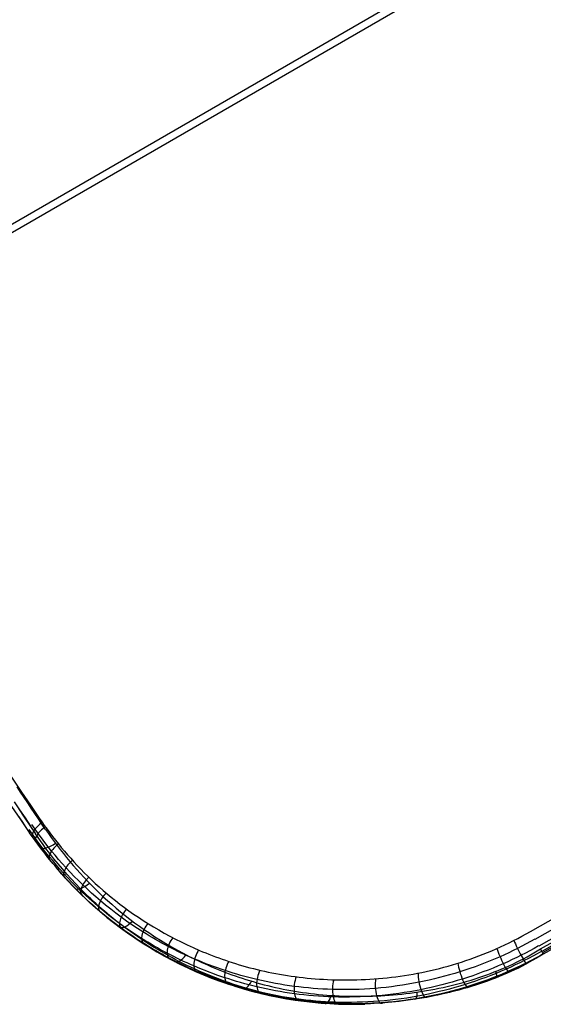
# Model space of a CAD drawing. Extents: x 8195 to 9024, y -2232 to -1505.
# Tile 2 of 42: x 8231 to 8265, y -2229 to -2166. Entities that reach past the tile are written whole.
import ezdxf

# ---------------------------------------------------------------- set-up
doc = ezdxf.new("R2010")
doc.units = 0
doc.layers.add('1', color=7, linetype='CONTINUOUS')

msp = doc.modelspace()

# ---------------------------------------------------------------- linework, layer by layer
at = {"layer": '1', "color": 7}
for p, q in [((8214.847, -2188.915, 64.131), (8467.073, -2043.292, 64.131)), ((8214.613, -2188.506, 55.143), (8462.507, -2045.384, 55.143)), ((8231.915, -2218.248, 47.463), (8231.915, -2218.248, 55.151)), ((8264.922, -2226.038, 32.459), (8264.922, -2226.039, 41.661))]:
    msp.add_line(p, q, dxfattribs=at)
at = {"layer": '1', "color": 7, "extrusion": (-0.505447, 0.749085, 0.428247)}
msp.add_lwpolyline([(-5584.084, 2801.161), (-5584.026, 2801.166), (-5583.969, 2801.172), (-5583.942, 2801.176), (-5583.915, 2801.18), (-5583.888, 2801.185), (-5583.862, 2801.19), (-5583.836, 2801.195), (-5583.81, 2801.201), (-5583.785, 2801.208), (-5583.761, 2801.215), (-5583.737, 2801.222), (-5583.713, 2801.23), (-5583.689, 2801.238), (-5583.666, 2801.246), (-5583.644, 2801.255), (-5583.622, 2801.265), (-5583.6, 2801.275), (-5583.579, 2801.285), (-5583.558, 2801.296), (-5583.537, 2801.307), (-5583.517, 2801.318), (-5583.498, 2801.33), (-5583.479, 2801.343), (-5583.46, 2801.355), (-5583.441, 2801.369), (-5583.423, 2801.382), (-5583.406, 2801.397), (-5583.389, 2801.411), (-5583.372, 2801.426), (-5583.356, 2801.442), (-5583.34, 2801.457), (-5583.324, 2801.474), (-5583.309, 2801.49), (-5583.295, 2801.507), (-5583.28, 2801.525), (-5583.267, 2801.543), (-5583.253, 2801.561), (-5583.24, 2801.58), (-5583.228, 2801.599), (-5583.216, 2801.619), (-5583.204, 2801.639), (-5583.192, 2801.66), (-5583.182, 2801.681), (-5583.171, 2801.702), (-5583.161, 2801.724), (-5583.151, 2801.746), (-5583.142, 2801.769), (-5583.133, 2801.792), (-5583.125, 2801.816), (-5583.117, 2801.839), (-5583.109, 2801.864), (-5583.102, 2801.889), (-5583.095, 2801.914), (-5583.089, 2801.94), (-5583.083, 2801.966), (-5583.078, 2801.992), (-5583.073, 2802.019), (-5583.068, 2802.047), (-5583.06, 2802.103), (-5583.054, 2802.16)], dxfattribs=at)
at = {"layer": '1', "color": 7, "extrusion": (-0.513213, 0.760592, 0.397633)}
msp.add_lwpolyline([(-5583.051, 2612.624), (-5583.057, 2612.679), (-5583.064, 2612.732), (-5583.073, 2612.784), (-5583.078, 2612.81), (-5583.084, 2612.835), (-5583.089, 2612.86), (-5583.096, 2612.884), (-5583.102, 2612.908), (-5583.109, 2612.931), (-5583.117, 2612.955), (-5583.125, 2612.977), (-5583.133, 2613), (-5583.142, 2613.022), (-5583.151, 2613.043), (-5583.16, 2613.065), (-5583.17, 2613.085), (-5583.18, 2613.106), (-5583.191, 2613.126), (-5583.202, 2613.146), (-5583.213, 2613.165), (-5583.225, 2613.184), (-5583.237, 2613.202), (-5583.25, 2613.22), (-5583.263, 2613.238), (-5583.276, 2613.255), (-5583.29, 2613.272), (-5583.304, 2613.289), (-5583.319, 2613.305), (-5583.334, 2613.321), (-5583.349, 2613.336), (-5583.365, 2613.351), (-5583.381, 2613.366), (-5583.398, 2613.38), (-5583.415, 2613.394), (-5583.432, 2613.408), (-5583.45, 2613.421), (-5583.468, 2613.434), (-5583.487, 2613.446), (-5583.506, 2613.458), (-5583.525, 2613.469), (-5583.545, 2613.481), (-5583.565, 2613.491), (-5583.585, 2613.502), (-5583.606, 2613.512), (-5583.628, 2613.521), (-5583.649, 2613.531), (-5583.672, 2613.54), (-5583.694, 2613.548), (-5583.717, 2613.556), (-5583.74, 2613.564), (-5583.764, 2613.571), (-5583.788, 2613.578), (-5583.813, 2613.585), (-5583.838, 2613.591), (-5583.863, 2613.597), (-5583.915, 2613.607), (-5583.968, 2613.616), (-5584.023, 2613.623)], dxfattribs=at)
at = {"layer": '1', "color": 7, "extrusion": (0.871183, 0.490849, -0.01032)}
msp.add_lwpolyline([(-5996.436, 95.494), (-5996.405, 95.402), (-5996.372, 95.314), (-5996.338, 95.23), (-5996.32, 95.19), (-5996.302, 95.151), (-5996.284, 95.114), (-5996.265, 95.077), (-5996.247, 95.041), (-5996.227, 95.007), (-5996.208, 94.974), (-5996.188, 94.941), (-5996.168, 94.91), (-5996.147, 94.88), (-5996.126, 94.851), (-5996.105, 94.824), (-5996.083, 94.797), (-5996.061, 94.772), (-5996.039, 94.747), (-5996.016, 94.724), (-5995.993, 94.702), (-5995.97, 94.681), (-5995.947, 94.661), (-5995.935, 94.651), (-5995.923, 94.642), (-5995.911, 94.633), (-5995.898, 94.624), (-5995.886, 94.616), (-5995.874, 94.608), (-5995.861, 94.6), (-5995.849, 94.592), (-5995.836, 94.585), (-5995.823, 94.578), (-5995.811, 94.571), (-5995.798, 94.565), (-5995.785, 94.559), (-5995.772, 94.553), (-5995.759, 94.547), (-5995.746, 94.542), (-5995.732, 94.537), (-5995.719, 94.532), (-5995.705, 94.527), (-5995.692, 94.523), (-5995.678, 94.519), (-5995.665, 94.516), (-5995.651, 94.512), (-5995.637, 94.509), (-5995.623, 94.506), (-5995.609, 94.504), (-5995.595, 94.501), (-5995.581, 94.499), (-5995.566, 94.498), (-5995.552, 94.496), (-5995.537, 94.495), (-5995.523, 94.494), (-5995.508, 94.494), (-5995.494, 94.493), (-5995.479, 94.493), (-5995.464, 94.493), (-5995.449, 94.494), (-5995.434, 94.495), (-5995.419, 94.496), (-5995.403, 94.497), (-5995.373, 94.501), (-5995.342, 94.505), (-5995.31, 94.511), (-5995.279, 94.518), (-5995.247, 94.526), (-5995.214, 94.535), (-5995.182, 94.546), (-5995.149, 94.557), (-5995.115, 94.569), (-5995.081, 94.583), (-5995.047, 94.598), (-5995.013, 94.614), (-5994.978, 94.63), (-5994.943, 94.649), (-5994.908, 94.668), (-5994.872, 94.688), (-5994.836, 94.709), (-5994.799, 94.732), (-5994.763, 94.756)], dxfattribs=at)
at = {"layer": '1', "color": 7}
for points in [[(8232.943, -2218.034, 56.068), (8232.714, -2217.694, 56.245), (8232.485, -2217.354, 56.419), (8232.257, -2217.013, 56.592), (8232.028, -2216.671, 56.762), (8231.799, -2216.329, 56.931), (8231.57, -2215.985, 57.098), (8231.341, -2215.641, 57.263), (8231.112, -2215.296, 57.427)], [(8231.994, -2217.824, 46.814), (8231.645, -2217.305, 47.108), (8231.294, -2216.784, 47.397), (8230.943, -2216.261, 47.682)], [(8232.315, -2218.317, 55.8), (8231.953, -2217.781, 56.077), (8231.591, -2217.242, 56.35), (8231.228, -2216.702, 56.618)], [(8231.232, -2217.233, 48.031), (8231.46, -2217.572, 47.844), (8231.687, -2217.911, 47.654), (8231.915, -2218.248, 47.463)], [(8232.529, -2217.317, 46.56), (8232.695, -2217.551, 46.422), (8232.865, -2217.786, 46.283), (8233.038, -2218.021, 46.142), (8233.214, -2218.256, 45.998), (8233.394, -2218.49, 45.853), (8233.578, -2218.725, 45.705), (8233.765, -2218.96, 45.556), (8233.957, -2219.194, 45.404), (8234.153, -2219.428, 45.25), (8234.354, -2219.661, 45.093), (8234.559, -2219.894, 44.935), (8234.768, -2220.126, 44.773), (8234.983, -2220.358, 44.61), (8235.203, -2220.588, 44.444), (8235.428, -2220.818, 44.275), (8235.659, -2221.047, 44.103), (8235.895, -2221.274, 43.929), (8236.137, -2221.501, 43.753), (8236.384, -2221.726, 43.573), (8236.638, -2221.949, 43.391), (8236.898, -2222.172, 43.206), (8237.165, -2222.392, 43.018), (8237.438, -2222.611, 42.827), (8237.718, -2222.829, 42.633), (8238.005, -2223.044, 42.435), (8238.298, -2223.258, 42.235), (8238.599, -2223.469, 42.032), (8238.908, -2223.679, 41.825), (8239.224, -2223.886, 41.615), (8239.548, -2224.091, 41.402), (8239.879, -2224.294, 41.186), (8240.219, -2224.494, 40.966), (8240.567, -2224.691, 40.742), (8240.923, -2224.886, 40.515), (8241.287, -2225.077, 40.286), (8241.66, -2225.265, 40.053), (8242.04, -2225.448, 39.818), (8242.429, -2225.627, 39.58), (8242.827, -2225.802, 39.34), (8243.028, -2225.887, 39.22), (8243.232, -2225.971, 39.098), (8243.438, -2226.053, 38.977), (8243.645, -2226.134, 38.855), (8243.855, -2226.213, 38.732), (8244.067, -2226.291, 38.609), (8244.281, -2226.368, 38.486), (8244.497, -2226.442, 38.362), (8244.715, -2226.515, 38.239), (8244.935, -2226.587, 38.115), (8245.157, -2226.656, 37.99), (8245.382, -2226.724, 37.866), (8245.608, -2226.789, 37.741), (8245.836, -2226.853, 37.616), (8246.066, -2226.915, 37.491), (8246.299, -2226.975, 37.366), (8246.533, -2227.033, 37.24), (8246.77, -2227.088, 37.115), (8247.008, -2227.142, 36.99), (8247.249, -2227.193, 36.864), (8247.491, -2227.242, 36.739), (8247.736, -2227.289, 36.614), (8247.982, -2227.333, 36.489), (8248.23, -2227.375, 36.364), (8248.48, -2227.415, 36.24), (8248.731, -2227.452, 36.116), (8248.984, -2227.487, 35.992), (8249.239, -2227.52, 35.869), (8249.495, -2227.55, 35.747), (8249.753, -2227.577, 35.625), (8250.013, -2227.602, 35.504), (8250.274, -2227.624, 35.384), (8250.536, -2227.643, 35.265), (8250.799, -2227.66, 35.146), (8251.064, -2227.674, 35.028), (8251.33, -2227.685, 34.912), (8251.597, -2227.693, 34.796), (8251.866, -2227.699, 34.682), (8252.135, -2227.701, 34.569), (8252.406, -2227.701, 34.457), (8252.677, -2227.698, 34.346), (8252.95, -2227.692, 34.237), (8253.223, -2227.682, 34.129), (8253.498, -2227.67, 34.023), (8253.773, -2227.655, 33.918), (8254.049, -2227.636, 33.815), (8254.325, -2227.615, 33.714), (8254.602, -2227.59, 33.615), (8254.88, -2227.562, 33.517), (8255.159, -2227.53, 33.421), (8255.438, -2227.496, 33.327), (8255.717, -2227.458, 33.235), (8255.997, -2227.416, 33.145), (8256.278, -2227.371, 33.058), (8256.558, -2227.323, 32.972), (8256.839, -2227.271, 32.889), (8257.12, -2227.216, 32.808), (8257.402, -2227.157, 32.73), (8257.683, -2227.095, 32.654), (8257.965, -2227.028, 32.58), (8258.247, -2226.959, 32.509), (8258.529, -2226.885, 32.441), (8258.81, -2226.808, 32.375), (8259.092, -2226.727, 32.312), (8259.373, -2226.642, 32.252), (8259.655, -2226.554, 32.195), (8259.936, -2226.461, 32.14), (8260.217, -2226.365, 32.089), (8260.497, -2226.264, 32.041), (8260.777, -2226.16, 31.996), (8261.057, -2226.052, 31.954), (8261.336, -2225.939, 31.915), (8261.615, -2225.823, 31.88), (8261.893, -2225.702, 31.848), (8262.171, -2225.577, 31.819), (8262.448, -2225.448, 31.794), (8262.724, -2225.315, 31.773), (8263, -2225.177, 31.755), (8263.275, -2225.036, 31.741), (8263.549, -2224.889, 31.73), (8263.822, -2224.739, 31.724), (8264.094, -2224.584, 31.721)], [(8264.62, -2225.522, 31.545), (8264.342, -2225.677, 31.55), (8264.063, -2225.828, 31.558), (8263.781, -2225.976, 31.57), (8263.498, -2226.12, 31.586), (8263.213, -2226.26, 31.605), (8262.927, -2226.397, 31.628), (8262.64, -2226.53, 31.654), (8262.351, -2226.659, 31.684), (8262.026, -2226.8, 31.722), (8261.701, -2226.935, 31.765), (8261.374, -2227.065, 31.811), (8261.045, -2227.191, 31.862), (8260.716, -2227.312, 31.918), (8260.386, -2227.428, 31.977), (8260.055, -2227.539, 32.04), (8259.724, -2227.646, 32.108), (8259.392, -2227.747, 32.179), (8259.059, -2227.844, 32.254), (8258.726, -2227.936, 32.332), (8258.393, -2228.024, 32.415), (8258.06, -2228.106, 32.501), (8257.726, -2228.184, 32.59), (8257.393, -2228.257, 32.683), (8257.06, -2228.326, 32.779), (8256.703, -2228.394, 32.886), (8256.346, -2228.457, 32.996), (8255.989, -2228.514, 33.11), (8255.633, -2228.566, 33.228), (8255.277, -2228.613, 33.348), (8254.923, -2228.654, 33.472), (8254.568, -2228.691, 33.599), (8254.215, -2228.722, 33.729), (8253.862, -2228.748, 33.862), (8253.51, -2228.769, 33.998), (8253.16, -2228.785, 34.136), (8252.81, -2228.796, 34.277), (8252.461, -2228.802, 34.42), (8252.113, -2228.803, 34.566), (8251.767, -2228.8, 34.714), (8251.422, -2228.791, 34.865), (8251.106, -2228.779, 35.004), (8250.792, -2228.763, 35.145), (8250.479, -2228.744, 35.288), (8250.166, -2228.72, 35.433), (8249.856, -2228.693, 35.579), (8249.546, -2228.661, 35.726), (8249.237, -2228.626, 35.875), (8248.93, -2228.587, 36.025), (8248.624, -2228.544, 36.177), (8248.319, -2228.498, 36.329), (8248.016, -2228.448, 36.483), (8247.714, -2228.394, 36.638), (8247.413, -2228.336, 36.794), (8247.113, -2228.275, 36.951), (8246.815, -2228.211, 37.109), (8246.518, -2228.142, 37.268), (8246.256, -2228.079, 37.41), (8245.995, -2228.013, 37.552), (8245.736, -2227.944, 37.695), (8245.477, -2227.872, 37.838), (8245.22, -2227.798, 37.982), (8244.963, -2227.721, 38.126), (8244.708, -2227.641, 38.271), (8244.454, -2227.558, 38.417), (8244.201, -2227.473, 38.562), (8243.95, -2227.385, 38.709), (8243.699, -2227.295, 38.855), (8243.45, -2227.201, 39.002), (8243.202, -2227.106, 39.149), (8242.956, -2227.007, 39.297), (8242.71, -2226.906, 39.445), (8242.466, -2226.803, 39.593), (8242.248, -2226.708, 39.726), (8242.032, -2226.611, 39.858), (8241.816, -2226.511, 39.991), (8241.602, -2226.41, 40.125), (8241.388, -2226.307, 40.258), (8241.176, -2226.202, 40.391), (8240.965, -2226.094, 40.525), (8240.754, -2225.985, 40.658), (8240.545, -2225.874, 40.792), (8240.337, -2225.76, 40.925), (8240.131, -2225.645, 41.059), (8239.925, -2225.528, 41.192), (8239.72, -2225.408, 41.326), (8239.517, -2225.287, 41.459), (8239.315, -2225.164, 41.592), (8239.114, -2225.038, 41.726), (8238.754, -2224.807, 41.966), (8238.398, -2224.57, 42.205), (8238.047, -2224.327, 42.444), (8237.699, -2224.077, 42.683), (8237.356, -2223.82, 42.921), (8237.017, -2223.558, 43.158), (8236.682, -2223.289, 43.394), (8236.351, -2223.014, 43.629), (8236.057, -2222.761, 43.841), (8235.766, -2222.502, 44.051), (8235.48, -2222.239, 44.261), (8235.197, -2221.971, 44.47), (8234.917, -2221.698, 44.677), (8234.642, -2221.42, 44.884), (8234.371, -2221.137, 45.089), (8234.104, -2220.849, 45.294), (8233.866, -2220.585, 45.477), (8233.632, -2220.317, 45.66), (8233.401, -2220.044, 45.841), (8233.173, -2219.768, 46.022), (8232.949, -2219.488, 46.201), (8232.729, -2219.205, 46.379), (8232.513, -2218.917, 46.555), (8232.301, -2218.626, 46.731), (8232.095, -2218.335, 46.903), (8231.892, -2218.04, 47.073)], [(8264.376, -2225.09, 31.465), (8264.103, -2225.242, 31.469), (8263.828, -2225.391, 31.478), (8263.551, -2225.536, 31.489), (8263.273, -2225.678, 31.504), (8262.992, -2225.816, 31.523), (8262.711, -2225.951, 31.545), (8262.428, -2226.082, 31.571), (8262.144, -2226.209, 31.601), (8261.825, -2226.347, 31.638), (8261.505, -2226.48, 31.679), (8261.183, -2226.608, 31.725), (8260.86, -2226.732, 31.774), (8260.536, -2226.851, 31.828), (8260.211, -2226.965, 31.886), (8259.886, -2227.075, 31.948), (8259.56, -2227.18, 32.014), (8259.233, -2227.28, 32.083), (8258.905, -2227.376, 32.157), (8258.578, -2227.466, 32.234), (8258.249, -2227.553, 32.314), (8257.921, -2227.634, 32.398), (8257.593, -2227.711, 32.486), (8257.264, -2227.783, 32.576), (8256.936, -2227.851, 32.67), (8256.584, -2227.918, 32.775), (8256.232, -2227.98, 32.883), (8255.88, -2228.037, 32.994), (8255.529, -2228.088, 33.109), (8255.179, -2228.135, 33.227), (8254.829, -2228.176, 33.349), (8254.479, -2228.212, 33.473), (8254.131, -2228.243, 33.601), (8253.783, -2228.269, 33.731), (8253.435, -2228.29, 33.864), (8253.089, -2228.306, 33.999), (8252.744, -2228.317, 34.137), (8252.399, -2228.324, 34.278), (8252.056, -2228.325, 34.421), (8251.714, -2228.322, 34.566), (8251.373, -2228.314, 34.714), (8251.061, -2228.303, 34.851), (8250.751, -2228.287, 34.989), (8250.441, -2228.268, 35.13), (8250.133, -2228.245, 35.271), (8249.826, -2228.218, 35.415), (8249.52, -2228.188, 35.559), (8249.215, -2228.153, 35.705), (8248.911, -2228.115, 35.853), (8248.609, -2228.073, 36.002), (8248.307, -2228.028, 36.152), (8248.007, -2227.978, 36.303), (8247.709, -2227.926, 36.455), (8247.411, -2227.869, 36.608), (8247.115, -2227.809, 36.763), (8246.82, -2227.746, 36.918), (8246.526, -2227.679, 37.074), (8246.267, -2227.616, 37.213), (8246.009, -2227.551, 37.353), (8245.753, -2227.483, 37.493), (8245.497, -2227.413, 37.634), (8245.242, -2227.34, 37.776), (8244.989, -2227.264, 37.918), (8244.736, -2227.185, 38.06), (8244.485, -2227.104, 38.203), (8244.235, -2227.02, 38.347), (8243.986, -2226.933, 38.491), (8243.738, -2226.844, 38.635), (8243.492, -2226.753, 38.779), (8243.247, -2226.658, 38.924), (8243.003, -2226.561, 39.069), (8242.76, -2226.462, 39.215), (8242.518, -2226.36, 39.36), (8242.303, -2226.266, 39.491), (8242.089, -2226.17, 39.622), (8241.876, -2226.073, 39.753), (8241.663, -2225.973, 39.884), (8241.452, -2225.871, 40.015), (8241.242, -2225.768, 40.146), (8241.033, -2225.662, 40.277), (8240.825, -2225.554, 40.409), (8240.618, -2225.445, 40.54), (8240.413, -2225.333, 40.672), (8240.208, -2225.219, 40.803), (8240.005, -2225.103, 40.934), (8239.802, -2224.986, 41.066), (8239.601, -2224.866, 41.197), (8239.401, -2224.745, 41.328), (8239.202, -2224.621, 41.46), (8238.847, -2224.393, 41.696), (8238.495, -2224.159, 41.932), (8238.147, -2223.919, 42.167), (8237.804, -2223.673, 42.402), (8237.464, -2223.42, 42.636), (8237.129, -2223.161, 42.87), (8236.798, -2222.896, 43.102), (8236.471, -2222.625, 43.334), (8236.181, -2222.375, 43.542), (8235.893, -2222.121, 43.75), (8235.61, -2221.861, 43.956), (8235.33, -2221.597, 44.162), (8235.055, -2221.328, 44.366), (8234.783, -2221.054, 44.569), (8234.515, -2220.775, 44.772), (8234.251, -2220.491, 44.973), (8234.016, -2220.231, 45.154), (8233.785, -2219.966, 45.334), (8233.557, -2219.698, 45.512), (8233.332, -2219.426, 45.69), (8233.112, -2219.15, 45.866), (8232.894, -2218.87, 46.042), (8232.681, -2218.587, 46.216), (8232.472, -2218.3, 46.388), (8232.268, -2218.013, 46.558), (8232.069, -2217.723, 46.726)], [(8232.943, -2218.034, 56.068), (8233.124, -2218.291, 55.931), (8233.31, -2218.549, 55.791), (8233.499, -2218.806, 55.649), (8233.693, -2219.064, 55.505), (8233.891, -2219.322, 55.359), (8234.093, -2219.579, 55.211), (8234.299, -2219.836, 55.06), (8234.511, -2220.092, 54.908), (8234.727, -2220.348, 54.753), (8234.949, -2220.603, 54.595), (8235.175, -2220.857, 54.435), (8235.407, -2221.11, 54.273), (8235.645, -2221.362, 54.109), (8235.888, -2221.613, 53.942), (8236.137, -2221.862, 53.772), (8236.392, -2222.11, 53.6), (8236.653, -2222.357, 53.425), (8236.92, -2222.601, 53.248), (8237.194, -2222.844, 53.069), (8237.474, -2223.085, 52.886), (8237.761, -2223.324, 52.701), (8238.055, -2223.561, 52.514), (8238.356, -2223.795, 52.323), (8238.665, -2224.027, 52.13), (8238.98, -2224.256, 51.934), (8239.304, -2224.483, 51.736), (8239.635, -2224.707, 51.534), (8239.973, -2224.928, 51.33), (8240.32, -2225.146, 51.123), (8240.675, -2225.361, 50.913), (8241.038, -2225.572, 50.7), (8241.41, -2225.78, 50.484), (8241.791, -2225.985, 50.265), (8242.179, -2226.186, 50.043), (8242.577, -2226.382, 49.819), (8242.778, -2226.478, 49.706), (8242.982, -2226.573, 49.593), (8243.188, -2226.667, 49.479), (8243.396, -2226.76, 49.365), (8243.606, -2226.85, 49.25), (8243.817, -2226.94, 49.135), (8244.031, -2227.028, 49.02), (8244.247, -2227.114, 48.905), (8244.465, -2227.199, 48.789), (8244.684, -2227.282, 48.673), (8244.906, -2227.363, 48.557), (8245.129, -2227.443, 48.441), (8245.355, -2227.52, 48.324), (8245.582, -2227.596, 48.208), (8245.811, -2227.67, 48.092), (8246.042, -2227.742, 47.976), (8246.274, -2227.811, 47.859), (8246.509, -2227.879, 47.743), (8246.745, -2227.944, 47.627), (8246.983, -2228.007, 47.512), (8247.223, -2228.068, 47.396), (8247.465, -2228.126, 47.281), (8247.708, -2228.182, 47.166), (8247.953, -2228.236, 47.051), (8248.2, -2228.287, 46.937), (8248.448, -2228.335, 46.823), (8248.698, -2228.381, 46.71), (8248.95, -2228.424, 46.597), (8249.203, -2228.465, 46.484), (8249.457, -2228.503, 46.373), (8249.713, -2228.538, 46.261), (8249.971, -2228.571, 46.151), (8250.229, -2228.601, 46.041), (8250.489, -2228.628, 45.932), (8250.75, -2228.652, 45.824), (8251.012, -2228.674, 45.716), (8251.275, -2228.694, 45.61), (8251.538, -2228.71, 45.504), (8251.803, -2228.724, 45.4), (8252.068, -2228.735, 45.296), (8252.334, -2228.744, 45.194), (8252.601, -2228.749, 45.093), (8252.868, -2228.752, 44.993), (8253.136, -2228.753, 44.894), (8253.404, -2228.75, 44.796), (8253.672, -2228.745, 44.7), (8253.941, -2228.737, 44.605), (8254.209, -2228.726, 44.511), (8254.478, -2228.713, 44.419), (8254.747, -2228.697, 44.329), (8255.016, -2228.678, 44.24), (8255.285, -2228.656, 44.152), (8255.554, -2228.631, 44.066), (8255.822, -2228.604, 43.982), (8256.091, -2228.574, 43.9), (8256.358, -2228.541, 43.819), (8256.626, -2228.505, 43.74), (8256.893, -2228.467, 43.663), (8257.159, -2228.425, 43.588), (8257.425, -2228.381, 43.515), (8257.69, -2228.334, 43.443), (8257.954, -2228.284, 43.374), (8258.217, -2228.231, 43.307), (8258.479, -2228.176, 43.242), (8258.741, -2228.117, 43.18), (8259.001, -2228.056, 43.119), (8259.26, -2227.992, 43.061), (8259.518, -2227.925, 43.005), (8259.775, -2227.855, 42.951), (8260.03, -2227.782, 42.9), (8260.284, -2227.706, 42.851), (8260.536, -2227.628, 42.805), (8260.787, -2227.546, 42.762), (8261.036, -2227.462, 42.72), (8261.284, -2227.375, 42.682), (8261.529, -2227.284, 42.646), (8261.773, -2227.191, 42.613), (8262.015, -2227.095, 42.583), (8262.255, -2226.996, 42.555), (8262.493, -2226.894, 42.531), (8262.729, -2226.789, 42.509), (8262.963, -2226.681, 42.49), (8263.194, -2226.57, 42.475), (8263.423, -2226.456, 42.462), (8263.649, -2226.339, 42.452), (8263.874, -2226.219, 42.446), (8264.095, -2226.097, 42.443), (8264.314, -2225.971, 42.442), (8264.53, -2225.842, 42.446), (8264.744, -2225.71, 42.452)], [(8264.922, -2226.039, 41.661), (8264.702, -2226.176, 41.651), (8264.478, -2226.31, 41.646), (8264.252, -2226.441, 41.643), (8264.022, -2226.57, 41.644), (8263.79, -2226.694, 41.648), (8263.556, -2226.816, 41.655), (8263.318, -2226.935, 41.665), (8263.078, -2227.051, 41.678), (8262.836, -2227.164, 41.695), (8262.591, -2227.273, 41.714), (8262.344, -2227.38, 41.737), (8262.094, -2227.483, 41.762), (8261.843, -2227.584, 41.79), (8261.589, -2227.681, 41.821), (8261.333, -2227.776, 41.855), (8261.076, -2227.867, 41.891), (8260.816, -2227.955, 41.93), (8260.555, -2228.041, 41.972), (8260.292, -2228.123, 42.016), (8260.027, -2228.203, 42.063), (8259.761, -2228.279, 42.113), (8259.494, -2228.352, 42.165), (8259.225, -2228.423, 42.219), (8258.954, -2228.49, 42.275), (8258.683, -2228.555, 42.334), (8258.41, -2228.616, 42.395), (8258.136, -2228.675, 42.459), (8257.861, -2228.731, 42.524), (8257.585, -2228.783, 42.592), (8257.309, -2228.833, 42.662), (8257.031, -2228.88, 42.734), (8256.753, -2228.924, 42.807), (8256.474, -2228.965, 42.883), (8256.195, -2229.003, 42.961), (8255.915, -2229.038, 43.04), (8255.634, -2229.07, 43.121), (8255.354, -2229.1, 43.204), (8255.073, -2229.126, 43.289), (8254.792, -2229.15, 43.376), (8254.511, -2229.17, 43.463), (8254.23, -2229.188, 43.553), (8253.949, -2229.203, 43.644), (8253.668, -2229.215, 43.737), (8253.387, -2229.225, 43.831), (8253.107, -2229.231, 43.926), (8252.826, -2229.234, 44.023), (8252.547, -2229.235, 44.121), (8252.268, -2229.233, 44.22), (8251.989, -2229.228, 44.32), (8251.711, -2229.22, 44.422), (8251.434, -2229.21, 44.525), (8251.158, -2229.196, 44.629), (8250.882, -2229.18, 44.733), (8250.608, -2229.161, 44.839), (8250.335, -2229.139, 44.946), (8250.062, -2229.115, 45.053), (8249.791, -2229.087, 45.162), (8249.522, -2229.057, 45.271), (8249.253, -2229.024, 45.381), (8248.986, -2228.989, 45.491), (8248.721, -2228.95, 45.602), (8248.457, -2228.909, 45.714), (8248.195, -2228.865, 45.827), (8247.934, -2228.818, 45.94), (8247.676, -2228.769, 46.053), (8247.419, -2228.717, 46.167), (8247.164, -2228.662, 46.281), (8246.911, -2228.605, 46.395), (8246.66, -2228.545, 46.51), (8246.411, -2228.483, 46.625), (8246.163, -2228.418, 46.741), (8245.918, -2228.351, 46.856), (8245.674, -2228.282, 46.972), (8245.433, -2228.211, 47.087), (8245.193, -2228.137, 47.203), (8244.955, -2228.061, 47.319), (8244.72, -2227.984, 47.435), (8244.486, -2227.904, 47.551), (8244.254, -2227.822, 47.667), (8244.025, -2227.739, 47.782), (8243.797, -2227.654, 47.898), (8243.572, -2227.567, 48.013), (8243.348, -2227.478, 48.128), (8243.127, -2227.387, 48.243), (8242.907, -2227.295, 48.358), (8242.69, -2227.202, 48.472), (8242.475, -2227.107, 48.586), (8242.262, -2227.011, 48.699), (8242.051, -2226.913, 48.812), (8241.843, -2226.814, 48.925), (8241.636, -2226.714, 49.037), (8241.432, -2226.612, 49.148), (8241.03, -2226.406, 49.369), (8240.637, -2226.196, 49.587), (8240.253, -2225.982, 49.803), (8239.878, -2225.765, 50.015), (8239.512, -2225.544, 50.224), (8239.154, -2225.321, 50.431), (8238.804, -2225.094, 50.634), (8238.463, -2224.864, 50.835), (8238.13, -2224.632, 51.033), (8237.804, -2224.397, 51.228), (8237.486, -2224.159, 51.42), (8237.176, -2223.918, 51.609), (8236.873, -2223.676, 51.796), (8236.578, -2223.431, 51.98), (8236.289, -2223.184, 52.162), (8236.007, -2222.935, 52.341), (8235.732, -2222.684, 52.517), (8235.463, -2222.431, 52.691), (8235.201, -2222.177, 52.862), (8234.945, -2221.921, 53.031), (8234.695, -2221.664, 53.197), (8234.451, -2221.406, 53.361), (8234.212, -2221.146, 53.522), (8233.979, -2220.885, 53.682), (8233.751, -2220.624, 53.839), (8233.529, -2220.361, 53.993), (8233.311, -2220.098, 54.145), (8233.099, -2219.835, 54.296), (8232.891, -2219.571, 54.443), (8232.687, -2219.306, 54.589), (8232.488, -2219.042, 54.733), (8232.293, -2218.777, 54.874), (8232.102, -2218.513, 55.014), (8231.915, -2218.248, 55.151)], [(8236.435, -2223.311, 44.101), (8236.111, -2223.029, 44.327), (8235.796, -2222.745, 44.548), (8235.491, -2222.46, 44.765), (8235.193, -2222.172, 44.979), (8234.953, -2221.932, 45.153), (8234.718, -2221.691, 45.325), (8234.488, -2221.448, 45.494), (8234.263, -2221.205, 45.66), (8234.044, -2220.961, 45.823), (8233.829, -2220.716, 45.985), (8233.62, -2220.471, 46.143), (8233.414, -2220.225, 46.299), (8233.213, -2219.978, 46.453), (8233.017, -2219.732, 46.604), (8232.824, -2219.485, 46.753), (8232.635, -2219.237, 46.899), (8232.45, -2218.99, 47.044), (8232.268, -2218.743, 47.186), (8232.09, -2218.495, 47.325), (8231.915, -2218.248, 47.463)], [(8264.919, -2226.031, 41.796), (8264.738, -2226.132, 41.798), (8264.556, -2226.232, 41.802), (8264.373, -2226.33, 41.807), (8264.189, -2226.427, 41.814), (8264.005, -2226.522, 41.822), (8263.819, -2226.616, 41.831), (8263.634, -2226.708, 41.842), (8263.447, -2226.798, 41.854), (8263.26, -2226.887, 41.868), (8263.072, -2226.974, 41.883), (8262.883, -2227.06, 41.899), (8262.694, -2227.144, 41.916), (8262.505, -2227.226, 41.935), (8262.315, -2227.307, 41.956), (8262.124, -2227.386, 41.978), (8261.933, -2227.463, 42.001), (8261.613, -2227.588, 42.042), (8261.293, -2227.709, 42.087), (8260.971, -2227.825, 42.136), (8260.648, -2227.936, 42.189), (8260.324, -2228.042, 42.245), (8260, -2228.144, 42.304), (8259.675, -2228.242, 42.367), (8259.349, -2228.334, 42.433), (8259.022, -2228.422, 42.502), (8258.695, -2228.506, 42.574), (8258.368, -2228.584, 42.65), (8258.041, -2228.659, 42.729), (8257.713, -2228.728, 42.811), (8257.385, -2228.793, 42.895), (8257.057, -2228.854, 42.983), (8256.729, -2228.909, 43.073), (8256.369, -2228.965, 43.175), (8256.01, -2229.016, 43.281), (8255.651, -2229.061, 43.39), (8255.292, -2229.101, 43.501), (8254.933, -2229.135, 43.616), (8254.576, -2229.164, 43.734), (8254.218, -2229.188, 43.854), (8253.862, -2229.207, 43.977), (8253.506, -2229.22, 44.103), (8253.151, -2229.228, 44.231), (8252.797, -2229.231, 44.361), (8252.443, -2229.229, 44.494), (8252.091, -2229.222, 44.629), (8251.74, -2229.21, 44.767), (8251.389, -2229.193, 44.906), (8251.04, -2229.171, 45.047), (8250.704, -2229.145, 45.186), (8250.368, -2229.115, 45.326), (8250.033, -2229.08, 45.468), (8249.7, -2229.041, 45.612), (8249.368, -2228.997, 45.757), (8249.038, -2228.948, 45.904), (8248.708, -2228.896, 46.052), (8248.38, -2228.839, 46.201), (8248.054, -2228.777, 46.352), (8247.729, -2228.712, 46.504), (8247.405, -2228.642, 46.657), (8247.083, -2228.568, 46.811), (8246.763, -2228.489, 46.966), (8246.444, -2228.407, 47.122), (8246.127, -2228.32, 47.279), (8245.811, -2228.229, 47.437), (8245.532, -2228.145, 47.578), (8245.254, -2228.058, 47.72), (8244.977, -2227.967, 47.862), (8244.701, -2227.874, 48.005), (8244.427, -2227.777, 48.148), (8244.155, -2227.677, 48.292), (8243.884, -2227.574, 48.436), (8243.614, -2227.467, 48.581), (8243.346, -2227.358, 48.726), (8243.079, -2227.245, 48.871), (8242.813, -2227.13, 49.017), (8242.55, -2227.011, 49.163), (8242.287, -2226.89, 49.309), (8242.027, -2226.765, 49.455), (8241.767, -2226.638, 49.602), (8241.51, -2226.507, 49.748), (8241.28, -2226.387, 49.88), (8241.052, -2226.265, 50.012), (8240.825, -2226.141, 50.144), (8240.599, -2226.014, 50.275), (8240.375, -2225.885, 50.407), (8240.152, -2225.753, 50.539), (8239.93, -2225.619, 50.671), (8239.71, -2225.483, 50.803), (8239.491, -2225.345, 50.934), (8239.274, -2225.204, 51.066), (8239.058, -2225.061, 51.198), (8238.844, -2224.915, 51.329), (8238.631, -2224.768, 51.46), (8238.419, -2224.618, 51.591), (8238.209, -2224.465, 51.722), (8238.001, -2224.311, 51.853), (8237.814, -2224.17, 51.971), (8237.629, -2224.027, 52.088), (8237.445, -2223.882, 52.205), (8237.263, -2223.736, 52.322), (8237.081, -2223.587, 52.439), (8236.901, -2223.437, 52.556), (8236.723, -2223.285, 52.672), (8236.545, -2223.131, 52.788), (8236.369, -2222.976, 52.904), (8236.195, -2222.819, 53.019), (8236.022, -2222.66, 53.134), (8235.85, -2222.499, 53.249), (8235.679, -2222.337, 53.364), (8235.51, -2222.173, 53.478), (8235.343, -2222.007, 53.592), (8235.177, -2221.839, 53.705), (8234.881, -2221.532, 53.909), (8234.59, -2221.22, 54.112), (8234.303, -2220.902, 54.313), (8234.022, -2220.579, 54.513), (8233.746, -2220.25, 54.712), (8233.476, -2219.916, 54.909), (8233.21, -2219.577, 55.104), (8232.95, -2219.233, 55.298), (8232.785, -2219.008, 55.422), (8232.623, -2218.781, 55.546), (8232.462, -2218.551, 55.669), (8232.304, -2218.32, 55.791)], [(8264.816, -2225.863, 31.855), (8264.537, -2226.019, 31.86), (8264.256, -2226.17, 31.869), (8263.973, -2226.319, 31.881), (8263.689, -2226.463, 31.896), (8263.403, -2226.604, 31.916), (8263.115, -2226.742, 31.939), (8262.826, -2226.875, 31.966), (8262.536, -2227.005, 31.996), (8262.21, -2227.145, 32.034), (8261.883, -2227.281, 32.077), (8261.555, -2227.412, 32.124), (8261.225, -2227.538, 32.176), (8260.894, -2227.659, 32.232), (8260.563, -2227.775, 32.291), (8260.231, -2227.887, 32.355), (8259.897, -2227.993, 32.423), (8259.564, -2228.095, 32.495), (8259.23, -2228.192, 32.571), (8258.895, -2228.284, 32.651), (8258.561, -2228.372, 32.734), (8258.226, -2228.454, 32.821), (8257.891, -2228.532, 32.911), (8257.556, -2228.605, 33.005), (8257.222, -2228.673, 33.102), (8256.863, -2228.741, 33.209), (8256.504, -2228.804, 33.321), (8256.146, -2228.861, 33.436), (8255.788, -2228.912, 33.554), (8255.431, -2228.959, 33.676), (8255.075, -2229, 33.801), (8254.719, -2229.036, 33.93), (8254.364, -2229.066, 34.061), (8254.01, -2229.092, 34.195), (8253.656, -2229.112, 34.332), (8253.304, -2229.128, 34.472), (8252.953, -2229.138, 34.614), (8252.602, -2229.143, 34.759), (8252.253, -2229.144, 34.906), (8251.905, -2229.14, 35.055), (8251.558, -2229.13, 35.207), (8251.242, -2229.118, 35.348), (8250.926, -2229.101, 35.49), (8250.611, -2229.081, 35.634), (8250.298, -2229.056, 35.78), (8249.986, -2229.028, 35.927), (8249.675, -2228.996, 36.076), (8249.365, -2228.96, 36.226), (8249.056, -2228.92, 36.378), (8248.749, -2228.876, 36.53), (8248.443, -2228.829, 36.684), (8248.138, -2228.778, 36.84), (8247.834, -2228.723, 36.996), (8247.532, -2228.664, 37.153), (8247.231, -2228.602, 37.312), (8246.932, -2228.536, 37.471), (8246.634, -2228.467, 37.631), (8246.371, -2228.403, 37.774), (8246.109, -2228.336, 37.918), (8245.848, -2228.266, 38.062), (8245.588, -2228.193, 38.206), (8245.33, -2228.118, 38.351), (8245.072, -2228.039, 38.497), (8244.816, -2227.958, 38.643), (8244.561, -2227.875, 38.79), (8244.307, -2227.789, 38.937), (8244.054, -2227.7, 39.084), (8243.803, -2227.608, 39.232), (8243.552, -2227.514, 39.38), (8243.303, -2227.417, 39.529), (8243.055, -2227.317, 39.677), (8242.809, -2227.215, 39.826), (8242.564, -2227.11, 39.976), (8242.345, -2227.014, 40.11), (8242.127, -2226.916, 40.244), (8241.911, -2226.816, 40.378), (8241.695, -2226.714, 40.512), (8241.481, -2226.609, 40.646), (8241.267, -2226.503, 40.781), (8241.055, -2226.394, 40.915), (8240.844, -2226.284, 41.05), (8240.634, -2226.172, 41.185), (8240.425, -2226.057, 41.319), (8240.217, -2225.941, 41.454), (8240.01, -2225.822, 41.588), (8239.805, -2225.701, 41.723), (8239.6, -2225.579, 41.857), (8239.397, -2225.454, 41.992), (8239.195, -2225.328, 42.126), (8238.833, -2225.095, 42.368), (8238.476, -2224.855, 42.61), (8238.123, -2224.609, 42.851), (8237.773, -2224.357, 43.091), (8237.428, -2224.098, 43.331), (8237.087, -2223.833, 43.57), (8236.75, -2223.562, 43.808), (8236.418, -2223.284, 44.046), (8236.122, -2223.029, 44.259), (8235.83, -2222.768, 44.471), (8235.541, -2222.503, 44.683), (8235.256, -2222.232, 44.893), (8234.976, -2221.957, 45.102), (8234.699, -2221.676, 45.311), (8234.426, -2221.391, 45.518), (8234.157, -2221.101, 45.723), (8233.993, -2220.918, 45.851), (8233.829, -2220.734, 45.977)], [(8248.553, -2228.92, 37.074), (8248.33, -2228.883, 37.178), (8248.109, -2228.844, 37.282), (8247.889, -2228.804, 37.387), (8247.67, -2228.762, 37.491), (8247.453, -2228.718, 37.596), (8247.237, -2228.672, 37.701), (8247.023, -2228.625, 37.806), (8246.81, -2228.576, 37.912), (8246.561, -2228.516, 38.036), (8246.315, -2228.454, 38.161), (8246.07, -2228.39, 38.285), (8245.828, -2228.323, 38.41), (8245.588, -2228.255, 38.534), (8245.351, -2228.184, 38.659), (8245.116, -2228.111, 38.783), (8244.882, -2228.037, 38.908), (8244.652, -2227.96, 39.032), (8244.423, -2227.882, 39.156), (8244.197, -2227.802, 39.28), (8243.972, -2227.721, 39.403), (8243.75, -2227.637, 39.527), (8243.531, -2227.552, 39.65), (8243.313, -2227.466, 39.773), (8243.098, -2227.378, 39.895), (8242.885, -2227.288, 40.018), (8242.674, -2227.197, 40.139), (8242.465, -2227.105, 40.261), (8242.259, -2227.012, 40.382), (8242.055, -2226.917, 40.502), (8241.852, -2226.821, 40.622), (8241.455, -2226.625, 40.86), (8241.066, -2226.426, 41.095), (8240.686, -2226.223, 41.328), (8240.314, -2226.016, 41.558), (8239.951, -2225.806, 41.785), (8239.702, -2225.658, 41.942), (8239.458, -2225.509, 42.097), (8239.217, -2225.359, 42.25), (8238.981, -2225.207, 42.402), (8238.748, -2225.054, 42.552), (8238.52, -2224.901, 42.701), (8238.295, -2224.746, 42.848), (8238.074, -2224.59, 42.993), (8237.857, -2224.433, 43.137), (8237.643, -2224.276, 43.279), (8237.433, -2224.117, 43.42), (8237.227, -2223.957, 43.559), (8237.024, -2223.797, 43.697), (8236.824, -2223.636, 43.833), (8236.628, -2223.474, 43.968), (8236.435, -2223.311, 44.101)], [(8264.922, -2226.038, 32.459), (8264.644, -2226.199, 32.472), (8264.366, -2226.355, 32.487), (8264.086, -2226.507, 32.506), (8263.805, -2226.654, 32.529), (8263.522, -2226.796, 32.554), (8263.239, -2226.934, 32.583), (8262.954, -2227.068, 32.615), (8262.669, -2227.197, 32.65), (8262.382, -2227.322, 32.688), (8262.095, -2227.443, 32.729), (8261.806, -2227.559, 32.773), (8261.517, -2227.672, 32.819), (8261.227, -2227.78, 32.869), (8260.936, -2227.883, 32.921), (8260.645, -2227.983, 32.976), (8260.353, -2228.079, 33.034), (8260.061, -2228.17, 33.094), (8259.768, -2228.258, 33.157), (8259.475, -2228.341, 33.222), (8259.182, -2228.421, 33.29), (8258.888, -2228.497, 33.36), (8258.594, -2228.568, 33.433), (8258.3, -2228.636, 33.508), (8258.005, -2228.701, 33.585), (8257.711, -2228.761, 33.664), (8257.417, -2228.818, 33.745), (8257.122, -2228.871, 33.829), (8256.828, -2228.92, 33.914), (8256.534, -2228.966, 34.002), (8256.24, -2229.008, 34.091), (8255.947, -2229.047, 34.183), (8255.654, -2229.082, 34.276), (8255.423, -2229.107, 34.35), (8255.193, -2229.13, 34.426), (8254.963, -2229.151, 34.503), (8254.733, -2229.17, 34.581), (8254.504, -2229.187, 34.66), (8254.275, -2229.202, 34.739), (8254.046, -2229.214, 34.82), (8253.818, -2229.225, 34.902), (8253.59, -2229.234, 34.984), (8253.363, -2229.24, 35.068), (8253.137, -2229.245, 35.152), (8252.911, -2229.248, 35.237), (8252.685, -2229.249, 35.323), (8252.46, -2229.248, 35.41), (8252.236, -2229.245, 35.497), (8252.013, -2229.24, 35.586), (8251.79, -2229.233, 35.675), (8251.568, -2229.224, 35.764), (8251.347, -2229.214, 35.854), (8251.126, -2229.202, 35.945), (8250.907, -2229.188, 36.037), (8250.688, -2229.172, 36.129), (8250.253, -2229.135, 36.314), (8249.822, -2229.091, 36.502), (8249.395, -2229.04, 36.691), (8248.972, -2228.983, 36.882), (8248.553, -2228.92, 37.074)]]:
    msp.add_polyline3d(points, dxfattribs=at)
at = {"layer": '1', "color": 7, "extrusion": (-0.491256, 0.871014, 0.001505)}
msp.add_arc((-2518.815, -444294.729, -5998.668), 444360.683, 90.46244808, 90.49680458, dxfattribs=at)
at = {"layer": '1', "color": 7, "extrusion": (0.491356, -0.870959, 6.21793e-11)}
msp.add_arc((2516.723, -449026.301, 5999.707), 449082.731, 89.50823976, 89.5422352, dxfattribs=at)
at = {"layer": '1', "color": 7, "extrusion": (-0.49145, 0.870906, 8.10456e-05)}
msp.add_arc((-2924.41, -353852.679, -5998.792), 353899.17, 90.51477367, 90.55710286, dxfattribs=at)
at = {"layer": '1', "color": 7, "extrusion": (0.491419, -0.870896, -0.006806)}
msp.add_arc((2901.034, -353006.637, 5998.9), 353093.459, 89.43781114, 89.48023697, dxfattribs=at)
at = {"layer": '1', "color": 7, "extrusion": (0.491366, -0.870893, -0.01018)}
msp.add_arc((2889.544, -351403.678, 5998.848), 351511.004, 89.43336338, 89.47598023, dxfattribs=at)
at = {"layer": '1', "color": 7, "extrusion": (0.491315, -0.870914, -0.010895)}
msp.add_arc((2887.38, -349455.99, 5998.831), 349568.038, 89.42980431, 89.47265803, dxfattribs=at)
at = {"layer": '1', "color": 7, "extrusion": (0.491353, -0.870961, 3.57911e-08)}
msp.add_arc((2943.915, -347990.256, 5999.783), 348037.067, 89.43661271, 89.4796549, dxfattribs=at)
at = {"layer": '1', "color": 7, "extrusion": (0.858502, 0.480471, 0.179228)}
msp.add_arc((-5916.87, -1127.522, 6010.629), 88.695, 93.05847, 115.81488, dxfattribs=at)
at = {"layer": '1', "color": 7, "extrusion": (-0.85621, -0.479021, -0.193501)}
msp.add_arc((5915.964, -1214.859, -5996.336), 96.693, 66.12702, 86.94272, dxfattribs=at)
at = {"layer": '1', "color": 7, "extrusion": (-0.515339, 0.740332, 0.431665)}
msp.add_arc((-5489.918, 2858.806, -5864.376), 0.996, 267.2532, 0.31552, dxfattribs=at)
at = {"layer": '1', "color": 7, "extrusion": (-0.52508, 0.731485, 0.434995)}
msp.add_arc((-5394.796, 2914.763, -5925.181), 0.996, 266.6082, 0.3668, dxfattribs=at)
at = {"layer": '1', "color": 7, "extrusion": (-0.544558, 0.733234, 0.407217)}
msp.add_arc((-5287.064, 2774.255, -6088.015), 1, 359.63637, 88.06768, dxfattribs=at)
at = {"layer": '1', "color": 7, "extrusion": (-0.563004, 0.69479, 0.447542)}
msp.add_arc((-5000.067, 3133.242, -6156.983), 0.995, 264.5949, 0.43069, dxfattribs=at)
at = {"layer": '1', "color": 7, "extrusion": (-0.598593, 0.656833, 0.458538)}
msp.add_arc((-4590.894, 3336.611, -6366.836), 0.995, 263.22346, 0.29574, dxfattribs=at)
at = {"layer": '1', "color": 7, "extrusion": (-0.635345, 0.613646, 0.468802)}
msp.add_arc((-4123.751, 3540.376, -6574.85), 0.994, 261.93507, 359.97181, dxfattribs=at)
at = {"layer": '1', "color": 7, "extrusion": (-0.632929, 0.642927, 0.431331)}
msp.add_arc((-4310.657, 3222.708, -6617.593), 1, 358.78392, 84.05474, dxfattribs=at)
at = {"layer": '1', "color": 7, "extrusion": (-0.669589, 0.569318, 0.476999)}
msp.add_arc((-3642.403, 3718.842, -6759.762), 0.994, 260.3299, 359.52974, dxfattribs=at)
at = {"layer": '1', "color": 7}
msp.add_arc((8252.638, -2204.265, 43.805), 25, 230.891, 271.88043, dxfattribs=at)
at = {"layer": '1', "color": 7, "extrusion": (-0.704848, 0.519001, 0.483557)}
msp.add_arc((-3094.26, 3883.255, -6939.985), 0.994, 258.10117, 359.02273, dxfattribs=at)
at = {"layer": '1', "color": 7, "extrusion": (-0.716862, 0.534867, 0.447242)}
msp.add_arc((-3144.462, 3593.698, -7072.032), 1.001, 357.9422, 78.69307, dxfattribs=at)
at = {"layer": '1', "color": 7, "extrusion": (-0.73753, 0.467521, 0.487313)}
msp.add_arc((-2532.681, 4008.67, -7096.511), 0.993, 255.6497, 358.5982, dxfattribs=at)
at = {"layer": '1', "color": 7, "extrusion": (-0.771065, 0.409052, 0.48799)}
msp.add_arc((-1896.294, 4097.666, -7244.863), 0.994, 252.82773, 358.29538, dxfattribs=at)
at = {"layer": '1', "color": 7, "extrusion": (-0.893279, -0.446127, 0.054986)}
msp.add_arc((5683.311, 384.264, -6386.738), 1, 228.504, 1.59471, dxfattribs=at)
at = {"layer": '1', "color": 7, "extrusion": (-0.795151, 0.406752, 0.449764)}
msp.add_arc((-1771.955, 3800.023, -7436.505), 1.002, 356.87033, 73.53958, dxfattribs=at)
at = {"layer": '1', "color": 7, "extrusion": (-0.802029, 0.349029, 0.484694)}
msp.add_arc((-1247.919, 4129.227, -7368.723), 0.994, 250.0731, 358.2496, dxfattribs=at)
at = {"layer": '1', "color": 7, "extrusion": (-0.911357, -0.399306, 0.099912)}
msp.add_arc((5354.878, 699.272, -6637.669), 1, 229.1995, 3.04504, dxfattribs=at)
at = {"layer": '1', "color": 7, "extrusion": (-0.87093, -0.491343, 0.007992)}
msp.add_arc((5998.753, 90.426, -6104.085), 1.071, 1.16029, 49.40094, dxfattribs=at)
at = {"layer": '1', "color": 7, "extrusion": (-0.833809, 0.279897, 0.475836)}
msp.add_arc((-512.596, 4090.885, -7479.507), 0.995, 247.07073, 358.61028, dxfattribs=at)
at = {"layer": '1', "color": 7, "extrusion": (-0.936749, -0.291423, 0.193841)}
msp.add_arc((4580.272, 1432.932, -7081.873), 1, 230.57719, 5.39891, dxfattribs=at)
at = {"layer": '1', "color": 7, "extrusion": (-0.862759, 0.208075, 0.460817)}
msp.add_arc((231.985, 3968.776, -7561.202), 0.996, 243.85092, 359.53526, dxfattribs=at)
at = {"layer": '1', "color": 7, "extrusion": (-0.891811, 0.123102, 0.435339)}
msp.add_arc((1079.095, 3723.24, -7615.144), 0.998, 240.21476, 1.41758, dxfattribs=at)
at = {"layer": '1', "color": 7, "extrusion": (-0.943775, -0.183188, 0.275193)}
msp.add_arc((3760.383, 2146.208, -7375.58), 1, 232.00486, 6.37108, dxfattribs=at)
at = {"layer": '1', "color": 7, "extrusion": (-0.922536, -0.368967, 0.113097)}
msp.add_arc((5135.268, 815.633, -6795.316), 0.996, 354.94201, 47.43294, dxfattribs=at)
at = {"layer": '1', "color": 7, "extrusion": (-0.866406, 0.253274, 0.430341)}
msp.add_arc((-175.843, 3717.433, -7688.158), 1.003, 356.0558, 67.29431, dxfattribs=at)
at = {"layer": '1', "color": 7, "extrusion": (-0.916262, 0.03303, 0.399214)}
msp.add_arc((1929.531, 3356.799, -7620.166), 0.999, 236.88935, 3.68188, dxfattribs=at)
at = {"layer": '1', "color": 7, "extrusion": (-0.935649, -0.071819, 0.345547)}
msp.add_arc((2853.405, 2817.424, -7551.33), 1, 234.001, 5.69707, dxfattribs=at)
at = {"layer": '1', "color": 7, "extrusion": (-0.92566, 0.063394, 0.373009)}
msp.add_arc((1659.251, 3168.837, -7762.168), 1.001, 356.71585, 62.39881, dxfattribs=at)
at = {"layer": '1', "color": 7, "extrusion": (-0.952161, -0.156099, 0.262722)}
msp.add_arc((3534.361, 2087.282, -7502.488), 0.996, 356.3933, 55.4075, dxfattribs=at)

doc.saveas('drawing.dxf')
